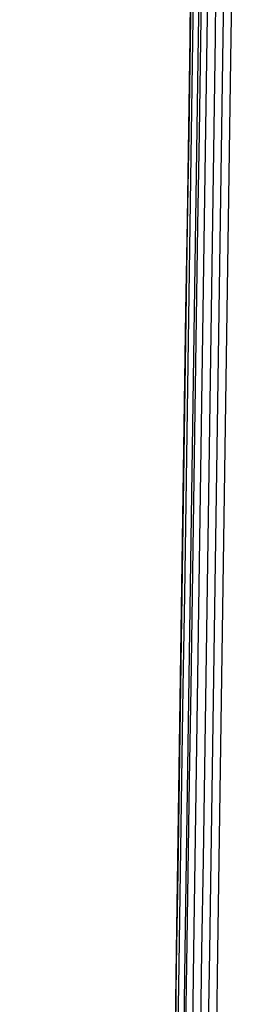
# Model space of a CAD drawing. Extents: x -19 to 1160, y -2382 to -1354.
# Tile 57 of 69: x 514 to 523, y -1432 to -1393. Entities that reach past the tile are written whole.
import ezdxf

# ---------------------------------------------------------------- set-up
doc = ezdxf.new("R2010")
doc.units = 0
doc.layers.add('1', color=7, linetype='CONTINUOUS')

msp = doc.modelspace()

# ---------------------------------------------------------------- linework, layer by layer
at = {"layer": '1', "color": 7, "extrusion": (0.014895, 0.999815, 0.012193)}
msp.add_lwpolyline([(-541.821, 52.906), (-541.822, 52.88), (-541.824, 52.854), (-541.826, 52.828), (-541.829, 52.802), (-541.833, 52.775), (-541.837, 52.749), (-541.842, 52.723), (-541.848, 52.697), (-541.854, 52.672), (-541.861, 52.646), (-541.869, 52.621), (-541.877, 52.596), (-541.886, 52.57), (-541.895, 52.546), (-541.905, 52.521), (-541.916, 52.497), (-541.927, 52.473), (-541.939, 52.449), (-541.951, 52.426), (-541.964, 52.403), (-541.977, 52.381), (-541.991, 52.358), (-542.005, 52.337), (-542.019, 52.315), (-542.034, 52.295), (-542.05, 52.274), (-542.066, 52.254), (-542.082, 52.235), (-542.099, 52.216), (-542.116, 52.198), (-542.133, 52.181), (-542.151, 52.164), (-542.171, 52.146), (-542.191, 52.128), (-542.212, 52.112), (-542.233, 52.096), (-542.255, 52.081), (-542.277, 52.067), (-542.298, 52.053), (-542.32, 52.04), (-542.342, 52.028), (-542.364, 52.016), (-542.387, 52.005), (-542.409, 51.995), (-542.431, 51.985), (-542.453, 51.977), (-542.474, 51.968), (-542.496, 51.96), (-542.517, 51.953), (-542.539, 51.947), (-542.56, 51.941), (-542.581, 51.935), (-542.601, 51.93), (-542.622, 51.926), (-542.642, 51.922), (-542.663, 51.918), (-542.683, 51.915), (-542.703, 51.913), (-542.723, 51.911), (-542.743, 51.909), (-542.763, 51.908), (-542.782, 51.907), (-542.802, 51.906), (-542.822, 51.906), (-542.859, 51.907), (-542.878, 51.908), (-542.896, 51.909), (-542.915, 51.91), (-542.934, 51.912), (-542.953, 51.915), (-542.972, 51.917), (-542.991, 51.92), (-543.01, 51.924), (-543.029, 51.928), (-543.048, 51.932), (-543.068, 51.937), (-543.087, 51.942), (-543.107, 51.948), (-543.127, 51.954), (-543.147, 51.961), (-543.168, 51.969), (-543.188, 51.977), (-543.209, 51.985), (-543.23, 51.994), (-543.25, 52.004), (-543.271, 52.014), (-543.292, 52.025), (-543.312, 52.036), (-543.333, 52.048), (-543.354, 52.06), (-543.374, 52.074), (-543.394, 52.087), (-543.414, 52.102), (-543.434, 52.117), (-543.454, 52.132)], dxfattribs=at)
at = {"layer": '1', "color": 7, "extrusion": (0.999889, -0.014902, -6.05746e-08)}
msp.add_arc((906.772, -213890.123, 541.831), 213947.23, 90.61005547, 90.73603995, dxfattribs=at)
at = {"layer": '1', "color": 7, "extrusion": (-0.999889, 0.014897, 2.57346e-09)}
msp.add_arc((-660.149, -170023.206, -541.821), 170071.523, 89.15876555, 89.31564297, dxfattribs=at)
at = {"layer": '1', "color": 7, "extrusion": (-0.999889, 0.014896, 2.24426e-11)}
msp.add_arc((-905.321, -213890.079, -541.936), 213947.621, 89.26434767, 89.3903322, dxfattribs=at)
at = {"layer": '1', "color": 7, "extrusion": (0.999886, -0.015061, 0.001063)}
msp.add_arc((901.957, -211430.321, 542.511), 211487.75, 90.6158246, 90.7432747, dxfattribs=at)
at = {"layer": '1', "color": 7, "extrusion": (0.99983, -0.014873, 0.010876)}
msp.add_arc((686.627, -170214.887, 542.467), 170256.874, 90.69252283, 90.84923017, dxfattribs=at)
at = {"layer": '1', "color": 7, "extrusion": (0.999846, -0.014811, 0.009393)}
msp.add_arc((682.833, -170923.931, 542.68), 170966.418, 90.68838776, 90.84444434, dxfattribs=at)
at = {"layer": '1', "color": 7, "extrusion": (0.999866, -0.01477, 0.007006)}
msp.add_arc((676.763, -171396.124, 542.874), 171439.741, 90.68446567, 90.84009096, dxfattribs=at)
at = {"layer": '1', "color": 7, "extrusion": (0.999883, -0.014744, 0.004057)}
msp.add_arc((669.276, -171694.383, 543.05), 171739.535, 90.68077837, 90.83613146, dxfattribs=at)
at = {"layer": '1', "color": 7, "extrusion": (0.999891, -0.01472, -0.000962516)}
msp.add_arc((660.857, -171952.114, 543.172), 172000.05, 90.67694823, 90.83206533, dxfattribs=at)

doc.saveas('drawing.dxf')
